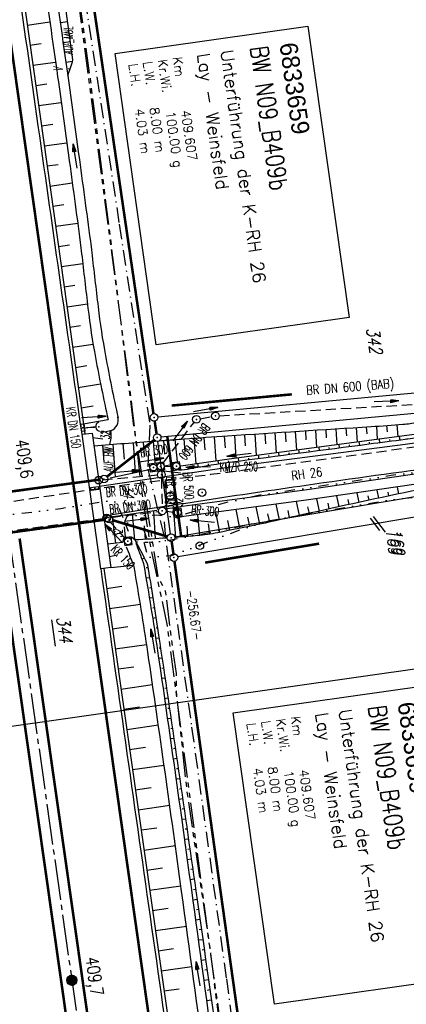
# Model space of a CAD drawing. Extents: x 446388 to 447135, y 445359 to 446567.
# Tile 21 of 80: x 446675 to 446752, y 445509 to 445703. Entities that reach past the tile are written whole.
import ezdxf
from ezdxf.enums import TextEntityAlignment as Align

# ---------------------------------------------------------------- set-up
doc = ezdxf.new("R2010")
doc.units = 0
doc.header["$LTSCALE"] = 2
doc.header["$MEASUREMENT"] = 0
for name, pattern in [('ACHSE', [5.5, 4, -0.5, 0.5, -0.5]), ('AUSGEZOGEN', [0]), ('BAB-FM2', [2.6, 1.5, -0.5, 0.1, -0.5]), ('GEMARKBAB', [3.7, 2, -0.5, 0.1, -0.5, 0.1, -0.5]), ('GESTRICH-X2', [1.5, 1, -0.5]), ('GESTRICHELT', [0.75, 0.5, -0.25]), ('GETRENNTX3', [3.25, 1, -0.75, 0, -0.75, 0, -0.75]), ('PHANTOMX2', [5, 2.5, -0.5, 0.5, -0.5, 0.5, -0.5])]:
    doc.linetypes.add(name, pattern=pattern)
doc.layers.get('0').update_dxf_attribs({"linetype": 'AUSGEZOGEN'})
for name, color, linetype in [('202-ABSTAND', 8, 'AUSGEZOGEN'), ('202-FLSTNR', 8, 'AUSGEZOGEN'), ('202-FLSTNR-BAB', 7, 'AUSGEZOGEN'), ('202-GEMARKGRZ', 7, 'GEMARKBAB'), ('202-GRENZL', 8, 'AUSGEZOGEN'), ('202-GRENZL-BAB', 7, 'AUSGEZOGEN'), ('202-GRENZP-BAB', 7, 'AUSGEZOGEN'), ('203-FLSTNR', 8, 'AUSGEZOGEN'), ('203-GEMARKGRZ', 7, 'GEMARKBAB'), ('203-GRENZL', 8, 'AUSGEZOGEN'), ('203-GRENZL-BAB', 7, 'AUSGEZOGEN'), ('203-GRENZP-BAB', 7, 'AUSGEZOGEN'), ('ACHSETOP', 250, 'ACHSE'), ('ANMERKUNG', 7, 'CONTINUOUS'), ('BAB_FM', 5, 'BAB-FM2'), ('BAUWOTOP', 250, 'AUSGEZOGEN'), ('BAUWUTOP', 250, 'GESTRICHELT'), ('BOESCHG', 250, 'AUSGEZOGEN'), ('BW-SCHRIFT', 250, 'AUSGEZOGEN'), ('DURCHL', 200, 'GESTRICH-X2'), ('FBRTOP', 250, 'AUSGEZOGEN'), ('GRABEN', 250, 'AUSGEZOGEN'), ('HEKT_B', 250, 'CONTINUOUS'), ('KANAL', 7, 'GESTRICH-X2'), ('Lichtwellenleiter COLT', 46, 'PHANTOMX2'), ('Lichtwellenleiter GLH', 46, 'PHANTOMX2'), ('MULDE', 250, 'AUSGEZOGEN'), ('PFEIL', 7, 'CONTINUOUS'), ('PFEILTOP', 200, 'AUSGEZOGEN'), ('Planeinteilung', 250, 'CONTINUOUS'), ('RAHMEN', 7, 'AUSGEZOGEN'), ('SCHRIFT', 7, 'AUSGEZOGEN'), ('SCHSYMBOL', 200, 'AUSGEZOGEN'), ('STRASSE', 250, 'AUSGEZOGEN'), ('TELEKOM', 4, 'GETRENNTX3'), ('TEXTO', 4, 'CONTINUOUS'), ('W-LTG', 4, 'GESTRICH-X2')]:
    doc.layers.add(name, color=color, linetype=linetype)
doc.styles.add('ROMANS', font='romans.shx', dxfattribs={"width": 0.8})
doc.styles.add('UNIR-O', font='unir_o.shx', dxfattribs={"height": 2.5})

# ---------------------------------------------------------------- blocks, each defined once
blk = doc.blocks.new('*X15')
at = {"color": 0}
for p, q in [((212.23, 257.39), (213.24, 258.4)), ((212.24, 257.33), (213.31, 258.4)), ((212.24, 257.47), (213.17, 258.4)), ((212.24, 257.26), (213.37, 258.39)), ((212.24, 257.55), (213.09, 258.39)), ((212.25, 257.2), (213.43, 258.38)), ((212.26, 257.63), (213, 258.37)), ((212.27, 257.14), (213.49, 258.37)), ((212.28, 257.09), (213.55, 258.35)), ((212.29, 257.73), (212.9, 258.35)), ((212.3, 257.04), (213.6, 258.33)), ((212.32, 256.99), (213.65, 258.31)), ((212.34, 257.86), (212.78, 258.29)), ((212.35, 256.94), (213.69, 258.29)), ((212.37, 256.9), (213.74, 258.26)), ((212.4, 256.85), (213.78, 258.24)), ((212.43, 256.81), (213.83, 258.21)), ((212.46, 256.77), (213.86, 258.18)), ((212.49, 256.73), (213.9, 258.14)), ((212.53, 256.7), (213.94, 258.11)), ((212.56, 256.66), (213.97, 258.07)), ((212.6, 256.63), (214.01, 258.03)), ((212.64, 256.6), (214.04, 257.99)), ((212.68, 256.57), (214.07, 257.95)), ((212.73, 256.54), (214.09, 257.91)), ((212.77, 256.52), (214.12, 257.86)), ((212.82, 256.49), (214.14, 257.82)), ((212.87, 256.47), (214.16, 257.77)), ((212.92, 256.45), (214.18, 257.72)), ((212.97, 256.44), (214.2, 257.66)), ((213.03, 256.42), (214.21, 257.6)), ((213.09, 256.41), (214.22, 257.54)), ((213.16, 256.41), (214.23, 257.48)), ((213.22, 256.4), (214.23, 257.41)), ((213.3, 256.41), (214.23, 257.34)), ((213.38, 256.41), (214.22, 257.26)), ((213.46, 256.43), (214.2, 257.17)), ((213.56, 256.46), (214.18, 257.07)), ((213.69, 256.51), (214.12, 256.95))]:
    blk.add_line(p, q, dxfattribs=at)
blk = doc.blocks.new('SRMAST2')
at = {"color": 0}
blk.add_circle((0, 0), 0.999, dxfattribs=at)
blk.add_point((0, 0), dxfattribs=at)
blk.add_blockref('*X15', (-213.23, -257.4))
blk = doc.blocks.new('20')
blk.add_lwpolyline([(-0.75, -0.75), (0.75, -0.75), (0.75, 0.75), (-0.75, 0.75)], close=True)
blk.add_circle((0, 0), 0.676)
blk.add_point((0, 0))
blk = doc.blocks.new('40')
at = {"color": 0}
blk.add_arc((0.02, 0.31), 0.91, 192.5363, 347.4637, dxfattribs=at)
blk.add_point((0, 0), dxfattribs=at)
blk = doc.blocks.new('30')
at = {"color": 0}
for p, q in [((-0.75, -0.29), (-0.75, 0.29)), ((-0.75, 0.29), (0.75, 0.29)), ((0.75, 0.29), (0.75, -0.29)), ((0.75, -0.29), (-0.75, -0.29))]:
    blk.add_line(p, q, dxfattribs=at)
blk.add_point((0, 0), dxfattribs=at)
blk = doc.blocks.new('GST')
at = {"color": 0}
blk.add_circle((0, 0), 0.75, dxfattribs=at)
blk.add_point((0, 0), dxfattribs=at)
blk = doc.blocks.new('10')
blk.add_blockref('GST', (0, 0))
blk = doc.blocks.new('PFEIL2')
at = {"color": 0}
for p, q in [((0.88, 0), (-2.4, -0.01)), ((0.88, -0.27), (0.88, 0.28)), ((0.88, 0.28), (2.43, 0.01)), ((0.91, 0.27), (0.88, 0.26)), ((0.97, 0.26), (0.88, 0.25)), ((1.02, 0.25), (0.88, 0.23)), ((1.07, 0.24), (0.88, 0.21)), ((1.13, 0.23), (0.88, 0.19)), ((1.18, 0.22), (0.88, 0.17)), ((1.24, 0.21), (0.88, 0.15)), ((1.29, 0.21), (0.88, 0.14)), ((1.34, 0.2), (0.88, 0.12)), ((1.4, 0.19), (0.88, 0.1)), ((1.45, 0.18), (0.88, 0.08)), ((1.51, 0.17), (0.88, 0.06)), ((1.56, 0.16), (0.88, 0.04)), ((1.61, 0.15), (0.88, 0.02)), ((1.67, 0.14), (0.88, 0.01)), ((1.72, 0.13), (0.88, -0.01)), ((1.78, 0.12), (0.88, -0.03)), ((1.83, 0.11), (0.88, -0.05)), ((1.88, 0.1), (0.88, -0.07)), ((1.94, 0.09), (0.88, -0.09)), ((2.05, 0.08), (0.88, -0.12)), ((1.99, 0.08), (0.88, -0.11)), ((2.1, 0.07), (0.88, -0.14)), ((2.15, 0.06), (0.88, -0.16)), ((2.21, 0.05), (0.88, -0.18)), ((2.26, 0.04), (0.88, -0.2)), ((2.32, 0.03), (0.88, -0.22)), ((2.37, 0.02), (0.88, -0.23)), ((2.42, 0.01), (0.88, -0.25)), ((2.43, 0.01), (0.88, -0.27))]:
    blk.add_line(p, q, dxfattribs=at)
blk = doc.blocks.new('1135594')
at = {"layer": 'RAHMEN'}
blk.add_line((950, 5), (950, 589), dxfattribs=at)

msp = doc.modelspace()

# ---------------------------------------------------------------- linework, layer by layer
at = {"layer": '202-FLSTNR'}
msp.add_line((446744.99, 445605.5), (446747.39, 445602.42), dxfattribs=at)
at = {"layer": '202-FLSTNR-BAB'}
msp.add_line((446681.73, 445585.11), (446682.46, 445579.99), dxfattribs=at)
at = {"layer": '202-GEMARKGRZ', "const_width": 0.5, "flags": 128}
for points in [[(446719.45, 445628.63), (446705.38, 445627.31)], [(446706.82, 445604.62), (446705.1, 445616.96)], [(446734.38, 445600.14), (446713.28, 445596.62)]]:
    msp.add_lwpolyline(points, dxfattribs=at)
at = {"layer": '202-GRENZL'}
for p, q in [((446778.43, 445632.15), (446702.65, 445625.04)), ((446778.88, 445628.17), (446703.27, 445621.07)), ((446705.16, 445602.05), (446702.62, 445620.26)), ((446781.03, 445614.04), (446706, 445601.43)), ((446789.04, 445611.31), (446706.56, 445597.52))]:
    msp.add_line(p, q, dxfattribs=at)
at = {"layer": '202-GRENZL-BAB', "const_width": 0.5, "flags": 128}
for points in [[(446701.79, 445625.71), (446675.73, 445803.53)], [(446702.4, 445621.74), (446702.02, 445624.23)], [(446701.93, 445620.54), (446692.63, 445613.31)], [(446652.88, 445607.6), (446691.3, 445612.75)], [(446654.04, 445599.65), (446692.33, 445604.86)], [(446704.54, 445601.53), (446693.79, 445604.74)], [(446705.71, 445598.14), (446705.37, 445600.57)], [(446705.92, 445596.66), (446709.74, 445569.32)]]:
    msp.add_lwpolyline(points, dxfattribs=at)
at = {"layer": '203-FLSTNR'}
msp.add_line((446744.43, 445605.12), (446746.25, 445602.74), dxfattribs=at)
at = {"layer": '203-GEMARKGRZ', "const_width": 0.5, "flags": 128}
for points in [[(446729.01, 445629.52), (446711.55, 445627.88)], [(446705.19, 445616.33), (446704.51, 445621.19)], [(446707.23, 445601.64), (446706.79, 445604.8)], [(446730.29, 445599.46), (446711.95, 445596.4)]]:
    msp.add_lwpolyline(points, dxfattribs=at)
at = {"layer": '203-GRENZL'}
for p, q in [((446778.43, 445632.15), (446702.65, 445625.04)), ((446778.88, 445628.17), (446703.27, 445621.07)), ((446705.16, 445602.05), (446702.62, 445620.26)), ((446780.98, 445614.04), (446706, 445601.43)), ((446789.04, 445611.31), (446706.56, 445597.52))]:
    msp.add_line(p, q, dxfattribs=at)
at = {"layer": '203-GRENZL-BAB', "const_width": 0.5, "flags": 128}
for points in [[(446701.79, 445625.71), (446699.89, 445638.68)], [(446702.4, 445621.74), (446702.02, 445624.23)], [(446701.93, 445620.54), (446692.63, 445613.31)], [(446652.88, 445607.6), (446691.3, 445612.75)], [(446654.04, 445599.65), (446692.33, 445604.86)], [(446704.54, 445601.53), (446693.79, 445604.75)], [(446705.71, 445598.14), (446705.37, 445600.57)], [(446705.92, 445596.66), (446735.31, 445386.1)]]:
    msp.add_lwpolyline(points, dxfattribs=at)
at = {"layer": 'ACHSETOP'}
msp.add_lwpolyline([(446545.23, 446505.5), (446552.41, 446454.8), (446566.45, 446355.79), (446583.99, 446232.03), (446601.53, 446108.27), (446619.07, 445984.5), (446643.63, 445811.23), (446657.66, 445712.22), (446689.24, 445489.45), (446703.27, 445390.44), (446704.51, 445381.73)], dxfattribs=at)
at = {"layer": 'BAB_FM'}
msp.add_lwpolyline([(446687.51, 445712.54), (446695.05, 445663.01), (446701.07, 445623.46), (446700.69, 445614.8), (446704.34, 445599.68), (446709.3, 445564.03), (446716.13, 445514.5), (446720.5, 445481.79), (446722.76, 445464.94), (446729.88, 445415.45), (446733.89, 445385.9)], dxfattribs=at)
at = {"layer": 'BAUWOTOP'}
for p, q in [((446687.76, 445621.65), (446689.75, 445621.9)), ((446691.43, 445595.19), (446687.76, 445621.65)), ((446689.75, 445621.9), (446693.39, 445595.47)), ((446693.39, 445595.47), (446691.43, 445595.19))]:
    msp.add_line(p, q, dxfattribs=at)
at = {"layer": 'BAUWUTOP'}
for p, q in [((446653.21, 445607.64), (446691.02, 445612.71)), ((446692.1, 445604.83), (446654.32, 445599.69))]:
    msp.add_line(p, q, dxfattribs=at)
at = {"layer": 'BOESCHG'}
for p, q in [((446676.93, 445702.19), (446681.4, 445702.83)), ((446684.92, 445702.85), (446683.45, 445702.64)), ((446685.19, 445700.86), (446684.46, 445700.76)), ((446677.49, 445698.23), (446679.72, 445698.55)), ((446685.46, 445698.88), (446684.01, 445698.68)), ((446685.73, 445696.9), (446685.01, 445696.8)), ((446678.05, 445694.27), (446682.53, 445694.9)), ((446685.86, 445695.03), (446684.55, 445694.85)), ((446685.35, 445693.39), (446685.04, 445693.62)), ((446678.62, 445690.31), (446680.84, 445690.63)), ((446679.18, 445686.35), (446683.64, 445686.98)), ((446679.74, 445682.39), (446681.96, 445682.7)), ((446680.3, 445678.43), (446684.74, 445679.05)), ((446680.87, 445674.48), (446683.07, 445674.78)), ((446681.43, 445670.52), (446685.82, 445671.12)), ((446681.99, 445666.56), (446684.16, 445666.86)), ((446682.56, 445662.6), (446686.89, 445663.19)), ((446683.11, 445658.64), (446685.24, 445658.93)), ((446683.67, 445654.68), (446687.88, 445655.25)), ((446684.22, 445650.71), (446686.32, 445651)), ((446684.78, 445646.74), (446688.8, 445647.32)), ((446685.33, 445642.77), (446687.45, 445643.08)), ((446685.89, 445638.79), (446689.91, 445639.42)), ((446686.44, 445634.83), (446688.67, 445635.18)), ((446687, 445630.85), (446691.38, 445631.56)), ((446687.55, 445626.88), (446689.95, 445627.28)), ((446687.97, 445623.71), (446692.88, 445624.54)), ((446729.99, 445618.55), (446729.75, 445622.24)), ((446731.86, 445620.59), (446731.75, 445622.37)), ((446733.96, 445619.08), (446733.75, 445622.5)), ((446735.85, 445620.99), (446735.74, 445622.62)), ((446737.94, 445619.61), (446737.74, 445622.75)), ((446739.83, 445621.38), (446739.73, 445622.88)), ((446741.91, 445620.14), (446741.73, 445623)), ((446743.81, 445621.77), (446743.73, 445623.13)), ((446745.89, 445620.67), (446745.72, 445623.25)), ((446747.81, 445622.17), (446747.72, 445623.39)), ((446749.9, 445621.21), (446749.71, 445623.54)), ((446689.87, 445621.01), (446691.82, 445620.77)), ((446702.14, 445616.13), (446701.82, 445620.31)), ((446704.02, 445617.77), (446703.82, 445620.46)), ((446705.97, 445620.62), (446706.44, 445616.29)), ((446708, 445618.15), (446707.8, 445620.75)), ((446710.17, 445615.84), (446709.8, 445620.9)), ((446711.97, 445618.58), (446711.79, 445621.04)), ((446714.12, 445616.41), (446713.79, 445621.18)), ((446715.94, 445619), (446715.78, 445621.32)), ((446718.08, 445616.97), (446717.78, 445621.45)), ((446719.92, 445619.41), (446719.78, 445621.58)), ((446722.05, 445617.5), (446721.77, 445621.72)), ((446723.9, 445619.8), (446723.77, 445621.85)), ((446726.02, 445618.03), (446725.76, 445621.98)), ((446727.88, 445620.2), (446727.76, 445622.11)), ((446746.19, 445620.71), (446746.28, 445619.97)), ((446748.22, 445620.61), (446748.27, 445620.23)), ((446750.15, 445621.24), (446750.25, 445620.5)), ((446692.11, 445616.2), (446691.85, 445619.54)), ((446694.34, 445613.29), (446693.84, 445619.7)), ((446696.07, 445616.79), (446695.84, 445619.85)), ((446698.28, 445614.16), (446697.83, 445620)), ((446700.04, 445617.37), (446699.83, 445620.15)), ((446730.33, 445618.6), (446730.42, 445617.9)), ((446732.36, 445618.51), (446732.4, 445618.16)), ((446734.29, 445619.13), (446734.39, 445618.42)), ((446736.32, 445619.03), (446736.37, 445618.68)), ((446738.26, 445619.66), (446738.35, 445618.94)), ((446740.29, 445619.56), (446740.34, 445619.2)), ((446742.22, 445620.18), (446742.32, 445619.45)), ((446744.25, 445620.08), (446744.3, 445619.71)), ((446714.46, 445616.46), (446714.56, 445615.79)), ((446716.49, 445616.41), (446716.54, 445616.08)), ((446718.43, 445617.01), (446718.52, 445616.34)), ((446720.46, 445616.94), (446720.5, 445616.6)), ((446722.4, 445617.54), (446722.49, 445616.86)), ((446724.43, 445617.46), (446724.47, 445617.12)), ((446726.36, 445618.07), (446726.45, 445617.38)), ((446728.39, 445617.99), (446728.44, 445617.64)), ((446708.58, 445615.18), (446708.65, 445614.77)), ((446710.48, 445615.88), (446710.61, 445615.13)), ((446712.53, 445615.82), (446712.58, 445615.48)), ((446745.75, 445610.69), (446746.09, 445609.09)), ((446749.72, 445611.27), (446750, 445609.91)), ((446733.83, 445608.96), (446734.36, 445606.54)), ((446737.8, 445609.54), (446738.27, 445607.4)), ((446740.01, 445608.83), (446740.22, 445607.83)), ((446741.78, 445610.11), (446742.18, 445608.25)), ((446743.95, 445609.54), (446744.13, 445608.67)), ((446747.89, 445610.24), (446748.05, 445609.5)), ((446717.97, 445606.83), (446718.73, 445603.15)), ((446721.93, 445607.35), (446722.64, 445603.96)), ((446725.88, 445607.88), (446726.55, 445604.8)), ((446729.84, 445608.41), (446730.46, 445605.67)), ((446732.12, 445607.39), (446732.41, 445606.1)), ((446736.06, 445608.11), (446736.32, 445606.97)), ((446694.37, 445600.22), (446693.73, 445605.4)), ((446698.14, 445600.86), (446697.65, 445605.98)), ((446701.81, 445606.59), (446702.13, 445601.09)), ((446705.81, 445605.65), (446706.12, 445601.36)), ((446710.45, 445605.82), (446710.85, 445601.75)), ((446714.02, 445606.3), (446714.81, 445602.36)), ((446720.32, 445605.32), (446720.69, 445603.55)), ((446724.25, 445606), (446724.6, 445604.38)), ((446728.19, 445606.69), (446728.51, 445605.23)), ((446696.27, 445601.41), (446696.07, 445603.42)), ((446699.98, 445603.63), (446700.13, 445600.97)), ((446703.91, 445604.4), (446704.13, 445601.22)), ((446708.34, 445603.55), (446708.51, 445601.55)), ((446712.53, 445604.03), (446712.84, 445602)), ((446716.38, 445604.66), (446716.77, 445602.75)), ((446698.96, 445599.03), (446699.08, 445599.09)), ((446693.1, 445597.61), (446694.71, 445597.94)), ((446699.56, 445597.09), (446700, 445597.32)), ((446693.43, 445595.42), (446697.87, 445595.89)), ((446700.37, 445595.41), (446700.69, 445595.46)), ((446700.39, 445593.38), (446701.02, 445593.49)), ((446692.57, 445591.31), (446695.57, 445591.74)), ((446701.03, 445591.46), (446701.35, 445591.52)), ((446701.05, 445589.44), (446701.66, 445589.54)), ((446693.14, 445587.35), (446699.22, 445588.22)), ((446701.67, 445587.52), (446701.98, 445587.57)), ((446701.68, 445585.5), (446702.28, 445585.59)), ((446693.7, 445583.39), (446696.77, 445583.83)), ((446702.29, 445583.57), (446702.58, 445583.61)), ((446702.29, 445581.55), (446702.88, 445581.63)), ((446694.26, 445579.43), (446700.45, 445580.31)), ((446702.88, 445579.61), (446703.17, 445579.66)), ((446702.87, 445577.59), (446703.47, 445577.68)), ((446694.83, 445575.47), (446697.93, 445575.91)), ((446703.46, 445575.65), (446703.76, 445575.7)), ((446695.39, 445571.51), (446701.61, 445572.4)), ((446703.45, 445573.63), (446704.05, 445573.72)), ((446704.04, 445571.7), (446704.34, 445571.74)), ((446695.96, 445567.55), (446699.07, 445567.99)), ((446704.02, 445569.67), (446704.63, 445569.76)), ((446704.62, 445567.74), (446704.92, 445567.78)), ((446696.52, 445563.59), (446702.75, 445564.48)), ((446704.59, 445565.71), (446705.21, 445565.81)), ((446705.19, 445563.78), (446705.5, 445563.83)), ((446705.16, 445561.76), (446705.79, 445561.85)), ((446697.08, 445559.63), (446700.2, 445560.08)), ((446705.76, 445559.82), (446706.08, 445559.87)), ((446697.65, 445555.67), (446703.88, 445556.56)), ((446705.72, 445557.8), (446706.37, 445557.89)), ((446706.33, 445555.86), (446706.66, 445555.91)), ((446706.28, 445553.84), (446706.95, 445553.93)), ((446698.21, 445551.71), (446701.33, 445552.15)), ((446706.9, 445551.9), (446707.23, 445551.95)), ((446698.78, 445547.75), (446705, 445548.64)), ((446706.84, 445549.87), (446707.52, 445549.97)), ((446707.46, 445547.94), (446707.81, 445547.99)), ((446707.39, 445545.91), (446708.09, 445546.01)), ((446699.34, 445543.79), (446702.44, 445544.23)), ((446708.02, 445543.98), (446708.38, 445544.03)), ((446707.94, 445541.95), (446708.66, 445542.05)), ((446699.9, 445539.83), (446706.1, 445540.71)), ((446708.58, 445540.02), (446708.95, 445540.07)), ((446708.49, 445537.99), (446709.23, 445538.09)), ((446700.47, 445535.87), (446703.56, 445536.31)), ((446709.14, 445536.06), (446709.51, 445536.12)), ((446709.04, 445534.03), (446709.8, 445534.14)), ((446701.03, 445531.91), (446707.19, 445532.79)), ((446709.69, 445532.1), (446710.08, 445532.16)), ((446709.58, 445530.06), (446710.36, 445530.18)), ((446701.6, 445527.95), (446704.66, 445528.39)), ((446710.25, 445528.14), (446710.64, 445528.2)), ((446710.12, 445526.1), (446710.93, 445526.22)), ((446702.16, 445523.99), (446708.27, 445524.86)), ((446710.8, 445524.18), (446711.21, 445524.24)), ((446710.66, 445522.14), (446711.49, 445522.26)), ((446702.72, 445520.03), (446705.76, 445520.46)), ((446711.35, 445520.22), (446711.77, 445520.28)), ((446711.19, 445518.17), (446712.06, 445518.3)), ((446703.29, 445516.07), (446709.35, 445516.93)), ((446711.9, 445516.25), (446712.34, 445516.32)), ((446711.73, 445514.21), (446712.62, 445514.34)), ((446703.85, 445512.11), (446706.87, 445512.54)), ((446712.45, 445512.29), (446712.9, 445512.36)), ((446712.27, 445510.25), (446713.19, 445510.38))]:
    msp.add_line(p, q, dxfattribs=at)
for points in [[(446643.6, 445936.93), (446659.48, 445825.04), (446671.14, 445742.91), (446682.92, 445660.02), (446688.28, 445621.72)], [(446685.94, 445695.33), (446679.29, 445744.01), (446672.59, 445791.79), (446667.76, 445825.73), (446663.01, 445859.94), (446654.96, 445920.78), (446651.98, 445936.52)], [(446693.29, 445613.06), (446700.91, 445614.73)], [(446704.01, 445615.42), (446705.26, 445615.69)], [(446706.42, 445607.27), (446704.45, 445606.98)], [(446702.46, 445606.69), (446692.06, 445605.15)], [(446698.14, 445600.86), (446697.52, 445601.36), (446695.99, 445601.43), (446695.67, 445600.36)], [(446695.67, 445600.36), (446692.76, 445600.05)], [(446692.01, 445595.27), (446715.14, 445432.88), (446721.99, 445384.21)]]:
    msp.add_lwpolyline(points, dxfattribs=at)
for points in [[(446705.81, 445620.6, -0.0001), (446707.84, 445620.75, -0.00181), (446716.38, 445621.36, -0.001113), (446744.62, 445623.18, 0.005023), (446750.87, 445623.64, 0.021264), (446753.69, 445623.99, -0.00503), (446765.53, 445625.87, -0.018649), (446775.15, 445626.93, -0.012205), (446789.91, 445627.65)], [(446789.91, 445627.65, -0.197155), (446790.57, 445627.5, -0.234139), (446790.84, 445626.99, -0.158533), (446790.66, 445626.36, -0.192312), (446790.22, 445626.05, -0.020429), (446788.71, 445625.78, -0.001384), (446766.38, 445622.69, -0.000005), (446751.81, 445620.71, -0.000151), (446751.32, 445620.64, -0.001189), (446744.17, 445619.7, 0.000316), (446717.26, 445616.17, 0.015243), (446709.02, 445614.83, -0.038047), (446706.79, 445614.58, -0.185473)], [(446690.09, 445619.41, -0.00059), (446702.12, 445620.33, -0.00181)], [(446703.04, 445620.4, -0.000136), (446705.81, 445620.6, -0.00181)], [(446785.01, 445615.51, 0.006337), (446764.38, 445612.6, 0.012529), (446754.01, 445610.74, 0.004767), (446730.96, 445605.78, -0.00665), (446714.42, 445602.28, -0.026993), (446710.41, 445601.71, -0.002563), (446706.87, 445601.42)], [(446704.45, 445601.24, -0.004558), (446698.14, 445600.86)], [(446706.87, 445601.42, -0.000612), (446706.02, 445601.36)], [(446698.14, 445600.86, -0.006143), (446700.47, 445596.38, -0.075141), (446700.6, 445595.98, -0.005155), (446702.8, 445582.15, -0.001419), (446710.13, 445531.8, -0.00005), (446715.26, 445495.81, -0.001256), (446715.46, 445494.37, -0.005925), (446718.49, 445470.18, 0.003999), (446722.84, 445434.31, 0.000973), (446723.31, 445430.74, 0.000047), (446729.39, 445385.26, 0.00275)]]:
    msp.add_lwpolyline(points, format="xyb", dxfattribs=at)
for centre, radius, start, end in [((446665.77, 445700.4), 20.8, 337.0133, 345.9006), ((446686.99, 445621.39), 6.47, 344.2889, 6.9904)]:
    msp.add_arc(centre, radius, start, end, dxfattribs=at)
at = {"layer": 'BW-SCHRIFT'}
for points in [[(446732.18, 445701.96), (446740.3, 445644.64), (446702.35, 445639.26), (446694.23, 445696.58)], [(446755.41, 445572.21), (446763.54, 445514.88), (446725.59, 445509.5), (446717.46, 445566.83)]]:
    msp.add_lwpolyline(points, close=True, dxfattribs=at)
at = {"layer": 'DURCHL'}
for p, q in [((446714.72, 445625.31), (446762.59, 445628.09)), ((446710.97, 445624.72), (446713.25, 445625.12)), ((446690.38, 445623.14), (446688.17, 445622.85)), ((446703.66, 445615.94), (446709.78, 445624)), ((446650.44, 445607.12), (446690.25, 445612.53)), ((446651.28, 445599.62), (446691.84, 445605.09))]:
    msp.add_line(p, q, dxfattribs=at)
at = {"layer": 'FBRTOP'}
for points in [[(446576.45, 446163.73, -0.000132), (446578.34, 446150.38, -0.000157), (446579.93, 446139.19, -0.000509), (446581.89, 446125.17, 0.000658), (446583.41, 446114.32, 0.000059), (446585.17, 446101.92, 0.000061), (446586.89, 446089.83, 0.000001), (446588.96, 446075.27, 0.000001), (446590.43, 446064.91, 0.000008), (446592.18, 446052.58, -0.000007), (446593.94, 446040.25, -0.00042), (446595.41, 446029.84, 0.000308), (446597.41, 446015.66, 0.000387), (446598.7, 446006.58, -0.000225), (446600.93, 445991, -0.000119), (446601.23, 445988.83, -0.000144)], [(446562.06, 446507.89), (446569.25, 446457.19, -0.000002), (446576.26, 446407.68, 0.000001), (446583.28, 446358.18, 0.000002), (446592.05, 446296.3, -0.000002), (446600.82, 446234.41, -0.000002), (446609.59, 446172.53, 0.000003), (446618.36, 446110.65, 0.000001), (446627.13, 446048.77, -0.000002), (446635.9, 445986.89, 0), (446649.17, 445893.31, 0), (446660.46, 445813.62), (446674.49, 445714.61, 0.000001), (446678.79, 445684.29, 0.000001), (446687.67, 445621.67)], [(446691.42, 445595.19, -0.000001), (446701.12, 445526.78, -0.000001), (446706.07, 445491.84), (446720.1, 445392.83, 0.000001), (446721.34, 445384.12, 0)]]:
    msp.add_lwpolyline(points, format="xyb", dxfattribs=at)
at = {"layer": 'FBRTOP', "const_width": 0.5}
for points in [[(446559.09, 446507.47), (446566.28, 446456.77, -0.000002), (446573.29, 446407.26, 0.000001), (446580.31, 446357.76, 0.000002), (446589.08, 446295.88, -0.000002), (446597.85, 446233.99, -0.000002), (446606.62, 446172.11, 0.000003), (446615.39, 446110.23, 0.000001), (446624.16, 446048.35, -0.000002), (446632.93, 445986.47, 0), (446646.2, 445892.89, 0), (446657.49, 445813.2), (446671.52, 445714.19, 0.000002), (446687.31, 445602.8, -0.000002), (446703.1, 445491.42), (446717.13, 445392.4, 0.000001), (446718.37, 445383.7, 0)], [(446531.37, 446503.54), (446538.55, 446452.84, -0.000002), (446545.57, 446403.33, 0.000001), (446552.59, 446353.83, 0.000002), (446561.36, 446291.95, -0.000002), (446570.13, 446230.06, -0.000002), (446578.9, 446168.18, 0.000003), (446587.67, 446106.3, 0.000001), (446596.44, 446044.42, -0.000002), (446605.21, 445982.54, 0), (446618.47, 445888.96, 0), (446629.77, 445809.27), (446643.8, 445710.26, 0.000002), (446659.59, 445598.87, -0.000002), (446675.38, 445487.49), (446689.41, 445388.48, 0.000001), (446690.64, 445379.77, 0)], [(446675.46, 445601.14, -0.000029), (446678.25, 445581.62, -0.000083), (446679.22, 445574.8), (446686.23, 445525.58, -0.000461), (446689.72, 445500.85, 0.000412), (446693.21, 445476.12, 0.000274), (446696.65, 445451.98, -0.000308), (446700.09, 445427.84, -0.000041), (446704.16, 445399.13, -0.00004), (446706.58, 445382.03, -0.000068)]]:
    msp.add_lwpolyline(points, format="xyb", dxfattribs=at)
at = {"layer": 'FBRTOP', "const_width": 0.5, "flags": 128}
msp.add_lwpolyline([(446671.3, 445600.58), (446671.38, 445600.3), (446678.67, 445549), (446685.67, 445499.68)], dxfattribs=at)
at = {"layer": 'GRABEN'}
msp.add_lwpolyline([(446789.55, 445626.49), (446717.11, 445616.84), (446707.19, 445615.41)], dxfattribs=at)
at = {"layer": 'KANAL'}
for p, q in [((446714.72, 445625.31), (446762.59, 445628.09)), ((446710.97, 445624.72), (446713.25, 445625.12)), ((446688.62, 445623), (446690.28, 445623.09)), ((446703.66, 445615.94), (446709.78, 445624)), ((446702.5, 445615.22), (446702.47, 445615.22)), ((446703.28, 445614.59), (446703.28, 445614.47)), ((446703.97, 445615.34), (446705.56, 445615.38)), ((446650.44, 445607.12), (446690.25, 445612.53)), ((446691.75, 445612.69), (446702.59, 445613.66)), ((446703.34, 445612.97), (446703.5, 445607.31)), ((446651.28, 445599.62), (446691.84, 445605.09)), ((446693.31, 445605.28), (446702.78, 445606.47)), ((446704.28, 445606.5), (446705.81, 445606.34)), ((446693.09, 445604.62), (446696.25, 445601.16))]:
    msp.add_line(p, q, dxfattribs=at)
at = {"layer": 'Lichtwellenleiter COLT', "flags": 128}
msp.add_lwpolyline([(446576.74, 446509.97), (446577.64, 446501.22), (446598.14, 446349.19), (446617.58, 446210.25), (446630.8, 446114.06), (446647.38, 445992.55), (446652.86, 445942.12), (446654.28, 445935.14), (446656.75, 445920.45), (446656.75, 445920.45), (446686.74, 445708.65), (446691.83, 445670.19), (446697.62, 445626.43), (446699.51, 445610.08), (446701.12, 445599.89), (446704.49, 445583.96), (446719.08, 445473.01), (446719.08, 445473.01), (446725.29, 445429.53), (446728.5, 445410.35), (446732.11, 445385.64)], dxfattribs=at)
at = {"layer": 'Lichtwellenleiter GLH', "flags": 128}
msp.add_lwpolyline([(446576.63, 446509.95), (446579.63, 446488.75), (446582.69, 446465.7), (446587.25, 446432.78), (446590.93, 446404.94), (446594.73, 446378.78), (446600.43, 446337.79), (446602.02, 446324.77), (446604.13, 446307.42), (446607.74, 446280.88), (446612.91, 446245.65), (446612.91, 446245.65), (446615.66, 446225.7), (446624.57, 446163.15), (446631.21, 446116.48), (446636.73, 446076.84), (446640.22, 446050.46), (446641.21, 446045.22), (446645.18, 446012.34), (446650.21, 445973.17), (446651.96, 445955.2), (446656.23, 445926.83), (446657.2, 445920.29), (446658.17, 445911.68), (446662.33, 445882.24), (446664.84, 445861.99), (446667.88, 445839.34), (446671.04, 445814.7), (446676.04, 445781.75), (446679.52, 445756.02), (446684.87, 445723.74), (446689.39, 445691.1), (446694.76, 445648.46), (446697.71, 445624.4), (446702.7, 445593.48), (446704.09, 445590.87), (446705.66, 445578.53), (446706.26, 445574.61), (446706.21, 445571.31), (446708.38, 445551.21), (446713.04, 445519.31), (446713.04, 445519.31), (446719.28, 445473.79), (446728.19, 445417.62), (446732.74, 445387.49), (446732.92, 445385.76)], dxfattribs=at)
at = {"layer": 'MULDE'}
msp.add_line((446691.37, 445622), (446693.37, 445622.38), dxfattribs=at)
for points in [[(446649.06, 445935.49, -0.001443), (446651.1, 445922.73, -0.006839), (446651.49, 445920.05, -0.000942), (446657.19, 445875.25, 0.002646), (446659.28, 445859.29, 0.000863), (446662.02, 445839.39, -0.001197), (446663.99, 445825.04, -0.003729), (446666.4, 445806.17, 0.004788), (446668.3, 445791.44, 0.004769), (446671.17, 445772.2, -0.003206), (446675.51, 445743.63, -0.000439), (446679.94, 445713.05, -0.000637), (446682.94, 445692, -0.001111), (446685.08, 445676.56, -0.001001), (446687.39, 445659.42, -0.004574), (446687.66, 445657.19, 0.000961), (446688.9, 445646.5, 0.016518), (446690.38, 445636.74, 0.009139), (446692.88, 445624.54, 0.010913)], [(446651.03, 445935.81, -0.001443), (446653.08, 445923.04, -0.006839), (446653.47, 445920.31, -0.000942), (446659.18, 445875.5, 0.002646), (446661.26, 445859.56, 0.000863), (446664.01, 445839.67, -0.001197), (446665.98, 445825.31, -0.003729), (446668.38, 445806.4, 0.004788), (446670.28, 445791.72, 0.004769), (446673.14, 445772.52, -0.003206), (446677.49, 445743.92, -0.000439), (446681.92, 445713.34, -0.000637), (446684.92, 445692.27, -0.001111), (446687.06, 445676.83, -0.001001), (446689.37, 445659.68, -0.004574), (446689.65, 445657.42, 0.000961), (446690.89, 445646.73, 0.016518), (446692.35, 445637.11, 0.009196), (446694.84, 445624.9, 0.010913)], [(446693.37, 445622.38, 0.000148), (446693.41, 445622.18, 0.010913)], [(446726.9, 445384.91, 0.000014), (446721.11, 445426.54, -0.000143), (446720.12, 445433.69, -0.004785), (446716.86, 445459, 0.003419), (446712.41, 445494.4, 0.00077), (446712.04, 445497.13, 0.000061), (446707.33, 445531.72, 0.002499), (446700.68, 445578.76, 0.006958), (446697.98, 445595.58, 0.04605), (446697.95, 445595.69, 0.003322), (446696.51, 445599.47, 0.003322)], [(446728.88, 445385.19, 0.000014), (446723.09, 445426.82, -0.000143), (446722.1, 445433.97, -0.004785), (446718.85, 445459.24, 0.003419), (446714.39, 445494.66, 0.00077), (446714.02, 445497.4, 0.000061), (446709.31, 445531.99, 0.002499), (446702.66, 445579.05, 0.006958), (446699.95, 445595.93, 0.04605), (446699.82, 445596.39, 0.003322), (446698.38, 445600.19, 0.003322)]]:
    msp.add_lwpolyline(points, format="xyb", dxfattribs=at)
at = {"layer": 'MULDE', "flags": 128}
msp.add_lwpolyline([(446777.95, 445617.4), (446732, 445610.71), (446707.43, 445607.44), (446706.42, 445607.27)], dxfattribs=at)
at = {"layer": 'MULDE'}
for points in [[(446778.24, 445615.42), (446732.28, 445608.73), (446707.73, 445605.46)], [(446707.73, 445605.46), (446706.75, 445605.3)]]:
    msp.add_lwpolyline(points, dxfattribs=at)
for centre, radius, start, end in [((446692.63, 445624.5), 2.25, 289.1692, 15.1034), ((446706.58, 445606.28), 1, 99.4342, 279.4342)]:
    msp.add_arc(centre, radius, start, end, dxfattribs=at)
at = {"layer": 'STRASSE', "flags": 128}
msp.add_lwpolyline([(446791.61, 445625.06), (446766.45, 445621.72), (446751.32, 445619.68), (446717.41, 445615.26), (446691.19, 445611.41)], dxfattribs=at)
msp.add_lwpolyline([(446786.61, 445618.84, 0.002816), (446759.19, 445615.37, 0.002816), (446731.81, 445611.59, 0.002051), (446711.89, 445608.64, 0.002051), (446692.01, 445605.53)], format="xyb", dxfattribs=at)
at = {"layer": 'TELEKOM', "flags": 128}
for points in [[(446516, 445579), (446539.76, 445582.22), (446540.65, 445582.35), (446542.59, 445582.06), (446543.74, 445582.2), (446571.44, 445585.68), (446581.69, 445586.76), (446581.55, 445589.48), (446592.57, 445591.2), (446616.25, 445594.19), (446625.91, 445595.8), (446630.01, 445596.14), (446638.87, 445597.67), (446646.85, 445598.92), (446646.58, 445601.87), (446664.97, 445604.75), (446683.54, 445607.07), (446692.37, 445608.48), (446694.41, 445608.36), (446696.1, 445604.45), (446699.89, 445602.8), (446700.72, 445600.41), (446703.95, 445600.61), (446724.17, 445604.62), (446747.84, 445608.68), (446756.69, 445609.67), (446769.12, 445611.95), (446782.93, 445614.65), (446790.43, 445616.61), (446795.8, 445617), (446803.83, 445617.34), (446806.17, 445617.54), (446813.78, 445618.47)], [(446786.78, 445615.47), (446786.05, 445618.67), (446768.59, 445616.27), (446748.58, 445613.53), (446723.06, 445609.74), (446716.74, 445608.39), (446708.22, 445606.02), (446706.75, 445605.3), (446702.47, 445605.72), (446698.5, 445605.66), (446696.58, 445605.5), (446696.1, 445604.45)], [(446696.1, 445604.45), (446697.66, 445600.48), (446700.72, 445600.41)], [(446699.92, 445600.42), (446700.68, 445597.45), (446705.31, 445597.81), (446708.49, 445598.92), (446713.84, 445601.01), (446719.39, 445603.06), (446723.34, 445604.28)]]:
    msp.add_lwpolyline(points, dxfattribs=at)
at = {"layer": 'TEXTO'}
msp.add_line((446703.28, 445614.53), (446707.09, 445614.08), dxfattribs=at)
at = {"layer": 'W-LTG', "flags": 128}
msp.add_lwpolyline([(446585.28, 445595.37), (446658.76, 445606.2), (446693.4, 445611.36), (446713.1, 445613.78), (446766.47, 445620.97), (446794.1, 445624.56)], dxfattribs=at)

# ---------------------------------------------------------------- block references
at = {"layer": '202-GRENZP-BAB', "rotation": 278.0670474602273}
for p in [(446701.9, 445624.97), (446702.52, 445621), (446692.04, 445612.85), (446693.07, 445604.96), (446705.26, 445601.31), (446705.82, 445597.4)]:
    msp.add_blockref('GST', p, dxfattribs=at)
at = {"layer": '203-GRENZP-BAB', "rotation": 278.0670990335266}
for p in [(446701.9, 445624.97), (446702.52, 445621), (446692.04, 445612.85), (446693.07, 445604.96), (446705.26, 445601.31), (446705.82, 445597.4)]:
    msp.add_blockref('GST', p, dxfattribs=at)
at = {"layer": 'HEKT_B'}
msp.add_blockref('SRMAST2', (446685.73, 445514.2), dxfattribs=at)
at = {"layer": 'PFEIL'}
for p, rotation in [((446747.6, 445628.12), 1.906418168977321), ((446712.04, 445626.52), 9.923299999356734), ((446690.04, 445625.03), 3.294900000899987), ((446707.02, 445622.31), 52.78430000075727), ((446701.44, 445616.55), 8.93559999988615), ((446696.75, 445614.33), 5.018100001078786), ((446710.59, 445615.26), 181.1101999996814), ((446704.26, 445610.26), 91.49200000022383), ((446698.49, 445604.78), 7.255099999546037), ((446711.4, 445604.59), 173.9557000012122), ((446693.93, 445602.21), 132.5127000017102)]:
    msp.add_blockref('PFEIL2', p, dxfattribs=dict(at, rotation=rotation))
at = {"layer": 'PFEILTOP'}
for p, rotation in [((446686.35, 445676.43), 98.74742234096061), ((446747.6, 445628.12), 1.906418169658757), ((446718.61, 445617.67), 186.6243265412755), ((446701.66, 445580.95), 99.46484236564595), ((446710.55, 445515.47), 98.65401302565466)]:
    msp.add_blockref('PFEIL2', p, dxfattribs=dict(at, rotation=rotation))
at = {"layer": 'Planeinteilung', "linetype": 'Continuous', "rotation": 278.0670474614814}
msp.add_blockref('1135594', (446387.84, 446483.19), dxfattribs=at)
at = {"layer": 'SCHSYMBOL'}
for name, p, rotation in [('10', (446713.98, 445625.26), 278.0671), ('10', (446710.24, 445624.6), 278.0671), ('30', (446687.88, 445622.96), 278.0671), ('40', (446691.02, 445623.14), 278.0671), ('20', (446701.77, 445615.11), 278.0671), ('20', (446703.2, 445615.34), 278.0671), ('10', (446703.34, 445613.71), 278.0671), ('20', (446706.3, 445615.4), 278.0671), ('10', (446691, 445612.63), 278.0671), ('30', (446690.23, 445610.99), 7.206973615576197), ('10', (446711.34, 445610.18), 278.0670999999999), ('10', (446705.07, 445609.48), 278.0671), ('10', (446703.52, 445606.57), 278.0671), ('20', (446706.57, 445606.25), 278.0671), ('10', (446692.57, 445605.18), 278.0671), ('20', (446696.77, 445600.6), 278.0671), ('10', (446710.91, 445599.72), 278.0670999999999)]:
    msp.add_blockref(name, p, dxfattribs=dict(at, rotation=rotation))

# ---------------------------------------------------------------- texts
at = {"layer": '202-ABSTAND', "insert": (446709.79, 445586.06), "char_height": 1.8, "attachment_point": 5, "rotation": 277.9471, "style": 'ROMANS'}
msp.add_mtext('-256.67-', dxfattribs=at)
at = {"layer": '202-FLSTNR', "style": 'ROMANS', "oblique": 15, "width": 0.8}
for s, height, p in [('343', 2, (446695.61, 445611.67)), ('169', 2.5, (446748.09, 445602.93))]:
    msp.add_text(s, height=height, rotation=278.067, dxfattribs=at).set_placement(p)
at = {"layer": '202-FLSTNR-BAB', "style": 'ROMANS', "oblique": 15, "width": 0.8}
msp.add_text('344', height=2.5, rotation=278.067, dxfattribs=at).set_placement((446682.69, 445585.63))
at = {"layer": '203-FLSTNR', "style": 'ROMANS', "oblique": 15, "width": 0.8}
for s, p in [('342', (446743.64, 445642.53)), ('169', (446747.46, 445603))]:
    msp.add_text(s, height=2.5, rotation=278.0671, dxfattribs=at).set_placement(p)
at = {"layer": 'ANMERKUNG', "style": 'ROMANS', "oblique": 7, "width": 0.5}
for s, p in [('AUF_MUL', (446685.94, 445696.33)), ('V', (446683.93, 445693.14)), ('32', (446693.22, 445620.64)), ('AUF_BW', (446693.84, 445614.18)), ('32', (446707.58, 445607.45)), ('32', (446705.9, 445606.83)), ('32', (446695.67, 445601.36))]:
    msp.add_text(s, height=1.8, rotation=90, dxfattribs=at).set_placement(p)
at = {"layer": 'BW-SCHRIFT', "style": 'ROMANS', "width": 0.8}
for p in [(446720.78, 445697.84), (446744.02, 445568.08)]:
    msp.add_text('BW N09_B409b', height=3.5, rotation=278.0775, dxfattribs=at).set_placement(p)
at = {"layer": 'BW-SCHRIFT'}
for s, height, style, p in [('6833659', 3.5, 'UNIR-O', (446726.56, 445698.5)), ('Km', 1.8, 'ROMANS', (446705.58, 445695.83)), ('Lay - Weinsfeld', 2.5, 'ROMANS', (446710.37, 445696.45)), ('Unterführung der K-RH 26', 2.5, 'ROMANS', (446714.96, 445697.11)), ('L.H.   4.03 m', 1.8, 'ROMANS', (446696.87, 445694.51)), ('L.W.   8.00 m', 1.8, 'ROMANS', (446699.74, 445694.94)), ('Kr.Wi.', 1.8, 'ROMANS', (446702.64, 445695.35)), ('100.00 g', 1.8, 'ROMANS', (446704.19, 445685.11)), ('409.607', 1.8, 'ROMANS', (446707.21, 445685.33)), ('6833659', 3.5, 'UNIR-O', (446749.8, 445568.74)), ('Km', 1.8, 'ROMANS', (446728.81, 445566.07)), ('Lay - Weinsfeld', 2.5, 'ROMANS', (446733.61, 445566.69)), ('Unterführung der K-RH 26', 2.5, 'ROMANS', (446738.2, 445567.35)), ('L.H.   4.03 m', 1.8, 'ROMANS', (446720.11, 445564.76)), ('L.W.   8.00 m', 1.8, 'ROMANS', (446722.97, 445565.18)), ('Kr.Wi.', 1.8, 'ROMANS', (446725.87, 445565.6)), ('100.00 g', 1.8, 'ROMANS', (446727.42, 445555.36)), ('409.607', 1.8, 'ROMANS', (446730.45, 445555.57))]:
    msp.add_text(s, height=height, rotation=278.0775, dxfattribs=dict(at, style=style)).set_placement(p)
at = {"layer": 'DURCHL', "style": 'ROMANS', "width": 0.8}
msp.add_text('BR DN 600 (BAB)', height=1.8, rotation=4.7146, dxfattribs=at).set_placement((446731.9, 445629.4))
at = {"layer": 'HEKT_B', "style": 'ROMANS', "width": 0.8}
for s, p in [('409,6', (446674.65, 445620.47)), ('409,7', (446688.44, 445518.62))]:
    msp.add_text(s, height=2.5, rotation=278.0671, dxfattribs=at).set_placement(p)
at = {"layer": 'SCHRIFT', "style": 'ROMANS', "width": 0.8}
msp.add_text('RH 26', height=1.8, rotation=8.0141, dxfattribs=at).set_placement((446729.06, 445612.58))
at = {"layer": 'TEXTO', "style": 'ROMANS', "width": 0.6}
for s, rotation, p in [('KR DN 150', 278.4551, (446685.16, 445622.84)), ('BR DN 600', 232.7843, (446709.14, 445620.75)), ('BR 300', 8.9356, (446702.03, 445617.55)), ('KMZR 250', 1.1102, (446718.6, 445614.36)), ('BR 400', 271.492, (446704.44, 445610.6)), ('BR 500', 274.714, (446707.77, 445611.48)), ('BR DN 300', 5.0181, (446696.58, 445609.67)), ('BR DN 300', 7.2551, (446697.28, 445606.52)), ('BR 300', 353.9557, (446711.88, 445605.73)), ('KR 150', 312.5127, (446695.11, 445596.87))]:
    msp.add_text(s, height=1.8, rotation=rotation, dxfattribs=at).set_placement(p, align=Align.CENTER)

doc.saveas('drawing.dxf')
